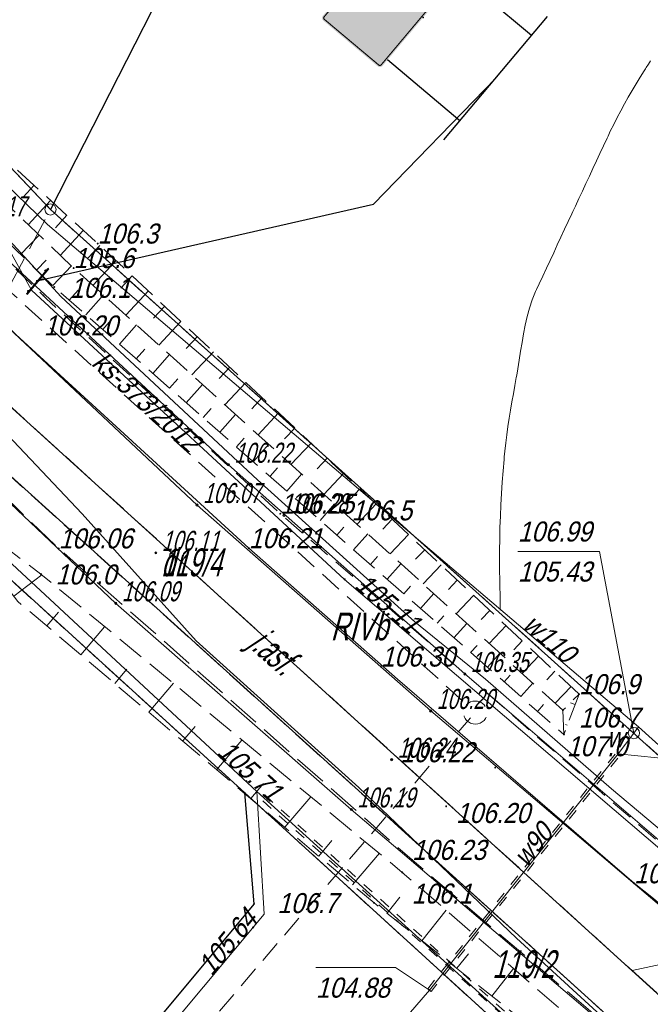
# Model space of a CAD drawing. Extents: x 6530721 to 6531385, y 5978377 to 5979143.
# Tile 10 of 146: x 6531103 to 6531131, y 5978592 to 5978636. Entities that reach past the tile are written whole.
import ezdxf

# ---------------------------------------------------------------- set-up
doc = ezdxf.new("R2010")
doc.units = 0
for name, pattern in [('AB_rokocin 2014-08-13 AC2004$0$0.5_0.5', [1, 0.5, -0.5]), ('AB_rokocin 2014-08-13 AC2004$0$1.0_0.5', [1.5, 1, -0.5]), ('AB_rokocin 2014-08-13 AC2004$0$1.5_0.5', [2, 1.5, -0.5]), ('AB_rokocin 2014-08-13 AC2004$0$823-500', [1.75, 1.25, -0.5]), ('AB_rokocin 2014-08-13 AC2004$0$l217_500', [2, 1.5, -0.5]), ('AB_rokocin 2014-08-13 AC2004$0$l219_500', [0]), ('AB_rokocin 2014-08-13 AC2004$0$mz1.0_0.5', [1.5, 1, -0.5])]:
    doc.linetypes.add(name, pattern=pattern)
for name, color, linetype, lineweight in [('AB-wymiarowa', 7, 'Continuous', 30), ('AB_rokocin 2014-08-13 AC2004$0$202-Punkt graniczny stabilizowany trwale', 7, 'Continuous', 18), ('AB_rokocin 2014-08-13 AC2004$0$203-Punkt załamania granicy działki nie stabilizowany', 7, 'Continuous', 18), ('AB_rokocin 2014-08-13 AC2004$0$209-Opis konturu klasyfikacyjnego', 7, 'Continuous', 18), ('AB_rokocin 2014-08-13 AC2004$0$211-Nr działki', 7, 'Continuous', 18), ('AB_rokocin 2014-08-13 AC2004$0$217-Granica konturu klasyfikcyjnego', 7, 'Continuous', 18), ('AB_rokocin 2014-08-13 AC2004$0$219-Linia granicy', 7, 'Continuous', 18), ('AB_rokocin 2014-08-13 AC2004$0$432-Jezdnia', 7, 'Continuous', 18), ('AB_rokocin 2014-08-13 AC2004$0$621-Punkt rzędnej przewodu-SWPOD', 7, 'Continuous', 18), ('AB_rokocin 2014-08-13 AC2004$0$621-Punkt rzędnej przewodu-SWPOD-Atr2', 7, 'Continuous', 18), ('AB_rokocin 2014-08-13 AC2004$0$621-Punkt rzędnej przewodu-SWPOD-Atr3', 7, 'Continuous', 18), ('AB_rokocin 2014-08-13 AC2004$0$623-Punkt rzędnej przewodu-SGPOD', 7, 'Continuous', 18), ('AB_rokocin 2014-08-13 AC2004$0$623-Punkt rzędnej przewodu-SGPOD-Atr2', 7, 'Continuous', 18), ('AB_rokocin 2014-08-13 AC2004$0$625-Punkt rzędnej przewodu-SEPOD', 7, 'Continuous', 18), ('AB_rokocin 2014-08-13 AC2004$0$625-Punkt rzędnej przewodu-SEPOD-Atr2', 7, 'Continuous', 18), ('AB_rokocin 2014-08-13 AC2004$0$811-Warstwica ciągła linia', 7, 'Continuous', 18), ('AB_rokocin 2014-08-13 AC2004$0$820-Skarpa nieumocniona', 7, 'Continuous', 18), ('AB_rokocin 2014-08-13 AC2004$0$823-Szczyt skarpy nieumocninej', 7, 'Continuous', 18), ('AB_rokocin 2014-08-13 AC2004$0$824-Podnóże skarpy nieumocninej', 7, 'Continuous', 18), ('AB_rokocin 2014-08-13 AC2004$0$chodnik (powierzchnia)', 7, 'Continuous', 18), ('AB_rokocin 2014-08-13 AC2004$0$krawężnik (linia)', 7, 'Continuous', 18), ('AB_rokocin 2014-08-13 AC2004$0$kółeczka', 1, 'Continuous', 18), ('AB_rokocin 2014-08-13 AC2004$0$przepust (powierzchnia)', 7, 'Continuous', 18), ('AB_rokocin 2014-08-13 AC2004$0$przewód elektroenergetyczny (linia)-SEPOD', 7, 'Continuous', 18), ('AB_rokocin 2014-08-13 AC2004$0$przewód gazowy (linia)-SG', 7, 'Continuous', 18), ('AB_rokocin 2014-08-13 AC2004$0$przewód kanalizacyjny - projektowany (linia)-SK', 7, 'Continuous', 18), ('AB_rokocin 2014-08-13 AC2004$0$przewód kanalizacyjny - projektowany (linia)-SK-Atr1', 7, 'Continuous', 18), ('AB_rokocin 2014-08-13 AC2004$0$przewód telekomunikacyjny (linia)-STPOD', 7, 'Continuous', 18), ('AB_rokocin 2014-08-13 AC2004$0$przewód wodociągowy (linia)-SW', 7, 'Continuous', 18), ('AB_rokocin 2014-08-13 AC2004$0$przewód wodociągowy (linia)-SW-Atr1', 7, 'Continuous', 18), ('AB_rokocin 2014-08-13 AC2004$0$punkt wysokościowy naturalny', 7, 'Continuous', 18), ('AB_rokocin 2014-08-13 AC2004$0$punkt wysokościowy naturalny-Atr2', 7, 'Continuous', 18), ('AB_rokocin 2014-08-13 AC2004$0$punkt wysokościowy sztuczny', 7, 'Continuous', 18), ('AB_rokocin 2014-08-13 AC2004$0$punkt wysokościowy sztuczny-Atr2', 7, 'Continuous', 18), ('AB_rokocin 2014-08-13 AC2004$0$wysokosci_asfalt', 7, 'Continuous', 18), ('AB_rokocin 2014-08-13 AC2004$0$właz (punkt)-SW', 7, 'Continuous', 18), ('AB_rokocin 2014-08-13 AC2004$0$właz (punkt)-SW-Atr17', 7, 'Continuous', 18), ('AB_rokocin 2014-08-13 AC2004$0$właz (punkt)-SW-Atr2', 7, 'Continuous', 18), ('AB_rokocin 2014-08-13 AC2004$0$właz (punkt)-SW-Atr3', 7, 'Continuous', 18)]:
    doc.layers.add(name, color=color, linetype=linetype, lineweight=lineweight)
for name, color, linetype in [('gaPionowe', 7, 'Continuous'), ('zzz.ga.oz_pion_def', 7, 'Continuous'), ('zzz.gaVSDodTekst', 7, 'Continuous'), ('zzz.gaVSDomyslna', 7, 'Continuous'), ('zzz.gaVSNazwa', 7, 'Continuous'), ('zzz.gaVSStan', 7, 'Continuous'), ('zzz.gaVSWielkość', 7, 'Continuous')]:
    doc.layers.add(name, color=color, linetype=linetype)
doc.styles.add('AB_rokocin 2014-08-13 AC2004$0$Standard', font='txt')
doc.styles.add('GA4-ATR-TEXT', font='arial.ttf', dxfattribs={"width": 0.9})
doc.styles.get("Standard").update_dxf_attribs({"font": 'simplex.shx', "width": 0.75, "height": 1.25})
doc.dimstyles.new('GA4-LEADER', dxfattribs={"dimtxt": 1, "dimasz": 1, "dimexe": 1, "dimexo": 1, "dimgap": 1, "dimtad": 1, "dimtxsty": 'Standard', "dimcen": 1, "dimadec": 0, "dimazin": 0, "dimtfac": 1, "dimtmove": 0, "dimatfit": 3, "dimfxl": 1, "dimarcsym": 0})

# ---------------------------------------------------------------- blocks, each defined once
blk = doc.blocks.new('gaVSPos')
blk.add_point((0, 0))
blk = doc.blocks.new('gaVSTVcolumn3')
at = {"color": 0, "linetype": 'ByBlock', "lineweight": -2}
for p, q in [((-750, -30), (750, -30)), ((-750, -60), (-750, -30)), ((-750, -60), (750, -60)), ((750, -60), (750, -30))]:
    blk.add_line(p, q, dxfattribs=at)
for centre in [(-600, 0), (600, 0)]:
    blk.add_circle(centre, 30, dxfattribs=at)
blk = doc.blocks.new('gaVScolumn3')
at = {"color": 0, "linetype": 'ByBlock', "lineweight": -2}
for p, q in [((-500, 0), (-500, 850)), ((500, 0), (500, 850)), ((-724.7, 0), (724.7, 0))]:
    blk.add_line(p, q, dxfattribs=at)
blk.add_point((0, 850), dxfattribs=at)
blk = doc.blocks.new('z.ga4.D-42_0')
at = {"layer": 'zzz.ga.oz_pion_def'}
blk.add_hatch(color=0, dxfattribs=at).paths.add_polyline_path([(600, 670, 0.414214), (570, 700), (-570, 700, 0.414214), (-600, 670), (-600, 30, 0.414214), (-570, 0), (570, 0, 0.414214), (600, 30)])
blk = doc.blocks.new('z.ga4.D-42_1')
at = {"layer": 'zzz.ga.oz_pion_def', "color": 0, "const_width": 10}
blk.add_lwpolyline([(585, 30, -0.414214), (570, 15), (-570, 15, -0.414214), (-585, 30), (-585, 670, -0.414214), (-570, 685), (570, 685, -0.414214), (585, 670)], format="xyb", close=True, dxfattribs=at)
blk = doc.blocks.new('z.ga4.D-42_2')
at = {"layer": 'zzz.ga.oz_pion_def'}
blk.add_hatch(color=0, dxfattribs=at).paths.add_polyline_path([(168, 128), (120, 176), (40, 176), (40, 192), (-40, 192), (-40, 176), (-120, 176), (-168, 128), (-168, 112), (-200, 112), (-200, 144), (-264, 400), (-328, 144), (-328, 112), (-360, 112), (-360, 160), (-440, 192), (-520, 160), (-520, 0), (520, 0), (520, 272), (456, 288), (392, 272), (392, 112), (360, 112), (360, 160), (280, 208), (200, 160), (200, 112), (168, 112)])
blk = doc.blocks.new('D-42-59125542975-vs')
at = {"layer": 'zzz.gaVSDomyslna', "color": 7, "lineweight": 0, "true_color": 0xffffff}
blk.add_blockref('z.ga4.D-42_0', (0, 0), dxfattribs=at)
at = {"layer": 'zzz.gaVSDomyslna', "color": 18, "lineweight": 0, "true_color": 0x000000}
for name, p in [('z.ga4.D-42_1', (0, 0)), ('z.ga4.D-42_2', (0, 80))]:
    blk.add_blockref(name, p, dxfattribs=at)
at = {"layer": 'zzz.gaVSDodTekst', "style": 'GA4-ATR-TEXT', "flags": 1}
blk.add_attdef('AddText', (0, 0), '', height=1, dxfattribs=at)
at = {"layer": 'zzz.gaVSDomyslna', "style": 'GA4-ATR-TEXT', "flags": 1}
for tag in ['Width', 'Position', 'Height', 'Route']:
    blk.add_attdef(tag, (0, 0), '', height=1, dxfattribs=at)
at = {"layer": 'zzz.gaVSNazwa', "style": 'GA4-ATR-TEXT'}
blk.add_attdef('Name', (700, 425), '', height=150, dxfattribs=at)
at = {"layer": 'zzz.gaVSStan', "style": 'GA4-ATR-TEXT'}
blk.add_attdef('State', (700, 170), '', height=150, dxfattribs=at)
at = {"layer": 'zzz.gaVSWielkość', "style": 'GA4-ATR-TEXT', "flags": 1}
blk.add_attdef('Size', (0, 0), '', height=1, dxfattribs=at)
blk = doc.blocks.new('AB_rokocin 2014-08-13 AC2004$0$WSP')
at = {"layer": 'AB_rokocin 2014-08-13 AC2004$0$kółeczka', "color": 0, "linetype": 'Continuous'}
blk.add_circle((0, 0), 0.1, dxfattribs=at)
blk = doc.blocks.new('AB_rokocin 2014-08-13 AC2004$0$PW01')
at = {"linetype": 'Continuous', "lineweight": 13}
h = blk.add_hatch(color=0, dxfattribs=at)
edge = h.paths.add_edge_path()
edge.add_arc((0, 0), 0.045, 0, 360)
blk = doc.blocks.new('AB_rokocin 2014-08-13 AC2004$0$PW02')
at = {"linetype": 'Continuous', "lineweight": 13}
h = blk.add_hatch(color=0, dxfattribs=at)
edge = h.paths.add_edge_path()
edge.add_arc((0, 0), 0.045, 0, 360)
blk = doc.blocks.new('AB_rokocin 2014-08-13 AC2004$0$621')
at = {"linetype": 'Continuous', "lineweight": 0}
h = blk.add_hatch(color=0, dxfattribs=at)
edge = h.paths.add_edge_path()
edge.add_arc((0, 0), 0.05, 0, 360)
blk = doc.blocks.new('AB_rokocin 2014-08-13 AC2004$0$US22')
at = {"color": 0, "linetype": 'Continuous', "lineweight": 13}
blk.add_circle((0, 0), 0.25, dxfattribs=at)
blk = doc.blocks.new('AB_rokocin 2014-08-13 AC2004$0$202')
at = {"color": 0, "linetype": 'Continuous', "lineweight": 0}
blk.add_circle((0, 0), 0.25, dxfattribs=at)
blk = doc.blocks.new('AB_rokocin 2014-08-13 AC2004$0$203')
at = {"linetype": 'Continuous', "lineweight": 0}
h = blk.add_hatch(color=0, dxfattribs=at)
edge = h.paths.add_edge_path()
edge.add_arc((0, 0), 0.045, 0, 360)
blk = doc.blocks.new('AB_rokocin 2014-08-13 AC2004')
at = {"layer": 'AB_rokocin 2014-08-13 AC2004$0$217-Granica konturu klasyfikcyjnego', "color": 3, "linetype": 'AB_rokocin 2014-08-13 AC2004$0$l217_500', "lineweight": 18, "flags": 128}
for points in [[(6531104.33, 5978627.25), (6531121.01, 5978659.99)], [(6531104.33, 5978627.25), (6531121.01, 5978659.99)], [(6531080.82, 5978652.12), (6531104.33, 5978627.25)], [(6531080.82, 5978652.12), (6531104.33, 5978627.25)], [(6531100.57, 5978620.18), (6531104.33, 5978627.25)], [(6531104.33, 5978627.25), (6531132.55, 5978601.89)], [(6531104.33, 5978627.25), (6531132.55, 5978601.89)], [(6531100.57, 5978620.18), (6531130.45, 5978593.05)], [(6531097.53, 5978619.79), (6531143.17, 5978578.52)], [(6531097.53, 5978619.79), (6531143.17, 5978578.52)], [(6531093.49, 5978618.87), (6531113.06, 5978601.03)], [(6531093.49, 5978618.87), (6531113.06, 5978601.03)], [(6531113.06, 5978601.03), (6531125.42, 5978589.76)], [(6531113.06, 5978601.03), (6531125.42, 5978589.76)], [(6531130.45, 5978593.05), (6531139.51, 5978595.03)], [(6531130.45, 5978593.05), (6531144.51, 5978580.28)]]:
    blk.add_lwpolyline(points, dxfattribs=at)
at = {"layer": 'AB_rokocin 2014-08-13 AC2004$0$219-Linia granicy', "color": 92, "linetype": 'AB_rokocin 2014-08-13 AC2004$0$l219_500', "lineweight": 30, "flags": 128}
for points in [[(6531121.01, 5978659.99), (6531104.33, 5978627.25)], [(6531121.01, 5978659.99), (6531104.33, 5978627.25)], [(6531104.33, 5978627.25), (6531080.82, 5978652.12)], [(6531104.33, 5978627.25), (6531080.82, 5978652.12)], [(6531144.51, 5978580.28), (6531075.42, 5978643.01)], [(6531132.55, 5978601.89), (6531104.33, 5978627.25)], [(6531132.55, 5978601.89), (6531104.33, 5978627.25)], [(6531143.17, 5978578.52), (6531097.53, 5978619.79)], [(6531143.17, 5978578.52), (6531097.53, 5978619.79)], [(6531113.06, 5978601.03), (6531093.49, 5978618.87)], [(6531113.06, 5978601.03), (6531093.49, 5978618.87)], [(6531125.42, 5978589.76), (6531113.06, 5978601.03)], [(6531125.42, 5978589.76), (6531113.06, 5978601.03)], [(6531113.47, 5978596.04), (6531113.06, 5978601.03)], [(6531113.47, 5978596.04), (6531085.29, 5978562.23)]]:
    blk.add_lwpolyline(points, dxfattribs=at)
at = {"layer": 'AB_rokocin 2014-08-13 AC2004$0$621-Punkt rzędnej przewodu-SWPOD-Atr2', "color": 5, "linetype": 'ByBlock', "flags": 128}
for points in [[(6531129.83, 5978602.79), (6531135.13, 5978602.25), (6531138.71, 5978602.25)], [(6531121.35, 5978592.17), (6531119.83, 5978593.18), (6531116.25, 5978593.18)]]:
    blk.add_lwpolyline(points, dxfattribs=at)
at = {"layer": 'AB_rokocin 2014-08-13 AC2004$0$811-Warstwica ciągła linia', "color": 32, "linetype": 'Continuous', "lineweight": 13, "flags": 128}
blk.add_lwpolyline([(6531131.28, 5978633.933), (6531131.183, 5978633.785), (6531131.086, 5978633.637), (6531131.05, 5978633.58), (6531130.991, 5978633.488), (6531130.807, 5978633.193), (6531130.627, 5978632.897), (6531130.449, 5978632.598), (6531130.276, 5978632.298), (6531130.107, 5978631.996), (6531129.941, 5978631.691), (6531129.78, 5978631.385), (6531129.624, 5978631.076), (6531129.471, 5978630.765), (6531129.37, 5978630.55), (6531129.324, 5978630.451), (6531129.166, 5978630.112), (6531129.008, 5978629.773), (6531128.85, 5978629.434), (6531128.692, 5978629.095), (6531128.534, 5978628.756), (6531128.376, 5978628.417), (6531128.218, 5978628.078), (6531128.06, 5978627.739), (6531127.902, 5978627.4), (6531127.79, 5978627.16), (6531127.744, 5978627.061), (6531127.581, 5978626.711), (6531127.418, 5978626.361), (6531127.255, 5978626.011), (6531127.092, 5978625.661), (6531126.928, 5978625.311), (6531126.765, 5978624.961), (6531126.602, 5978624.611), (6531126.44, 5978624.261), (6531126.277, 5978623.911), (6531126.16, 5978623.66), (6531126.115, 5978623.561), (6531125.968, 5978623.195), (6531125.845, 5978622.822), (6531125.74, 5978622.442), (6531125.651, 5978622.056), (6531125.574, 5978621.666), (6531125.506, 5978621.274), (6531125.443, 5978620.88), (6531125.382, 5978620.486), (6531125.319, 5978620.093), (6531125.27, 5978619.81), (6531125.251, 5978619.702), (6531125.185, 5978619.335), (6531125.119, 5978618.969), (6531125.054, 5978618.602), (6531124.992, 5978618.235), (6531124.932, 5978617.868), (6531124.875, 5978617.5), (6531124.823, 5978617.132), (6531124.776, 5978616.763), (6531124.735, 5978616.392), (6531124.71, 5978616.13), (6531124.7, 5978616.021), (6531124.658, 5978615.51), (6531124.62, 5978614.999), (6531124.587, 5978614.489), (6531124.558, 5978613.978), (6531124.535, 5978613.467), (6531124.517, 5978612.956), (6531124.504, 5978612.445), (6531124.497, 5978611.933), (6531124.496, 5978611.422), (6531124.5, 5978611.02), (6531124.502, 5978610.911), (6531124.504, 5978610.734), (6531124.508, 5978610.557), (6531124.511, 5978610.38), (6531124.514, 5978610.203), (6531124.518, 5978610.026), (6531124.521, 5978609.849), (6531124.524, 5978609.672), (6531124.527, 5978609.495), (6531124.529, 5978609.318), (6531124.53, 5978609.25)], dxfattribs=at)
at = {"layer": 'AB_rokocin 2014-08-13 AC2004$0$820-Skarpa nieumocniona', "color": 252, "linetype": 'Continuous', "lineweight": 18}
for p, q in [((6531103.59, 5978628.34), (6531103.1, 5978627.8)), ((6531104.33, 5978627.66), (6531103.33, 5978626.57)), ((6531105.07, 5978626.99), (6531104.56, 5978626.43)), ((6531102.99, 5978625.23), (6531103.82, 5978626.1)), ((6531105.8, 5978626.31), (6531104.77, 5978625.19)), ((6531106.54, 5978625.64), (6531106.01, 5978625.07)), ((6531103.71, 5978624.54), (6531104.13, 5978624.97)), ((6531104.43, 5978623.84), (6531105.27, 5978624.72)), ((6531107.27, 5978624.95), (6531106.23, 5978623.84)), ((6531108, 5978624.27), (6531107.49, 5978623.72)), ((6531105.17, 5978623.18), (6531105.57, 5978623.63)), ((6531105.92, 5978622.52), (6531106.71, 5978623.41)), ((6531108.73, 5978623.59), (6531107.71, 5978622.5)), ((6531109.46, 5978622.9), (6531108.96, 5978622.37)), ((6531106.68, 5978621.86), (6531107.06, 5978622.3)), ((6531107.43, 5978621.2), (6531108.19, 5978622.07)), ((6531110.19, 5978622.22), (6531109.2, 5978621.16)), ((6531110.92, 5978621.53), (6531110.43, 5978621.01)), ((6531108.18, 5978620.54), (6531108.56, 5978620.97)), ((6531108.93, 5978619.88), (6531109.68, 5978620.73)), ((6531111.65, 5978620.85), (6531110.68, 5978619.82)), ((6531112.38, 5978620.17), (6531111.9, 5978619.66)), ((6531109.68, 5978619.22), (6531110.05, 5978619.64)), ((6531110.43, 5978618.56), (6531111.16, 5978619.38)), ((6531113.11, 5978619.48), (6531112.16, 5978618.48)), ((6531113.84, 5978618.8), (6531113.37, 5978618.3)), ((6531111.18, 5978617.9), (6531111.54, 5978618.31)), ((6531111.93, 5978617.24), (6531112.64, 5978618.04)), ((6531114.57, 5978618.12), (6531113.65, 5978617.13)), ((6531115.3, 5978617.43), (6531114.84, 5978616.95)), ((6531112.69, 5978616.58), (6531113.03, 5978616.98)), ((6531113.44, 5978615.92), (6531114.13, 5978616.7)), ((6531116.03, 5978616.75), (6531115.13, 5978615.79)), ((6531116.76, 5978616.07), (6531116.31, 5978615.59)), ((6531114.19, 5978615.26), (6531114.53, 5978615.64)), ((6531114.94, 5978614.6), (6531115.61, 5978615.36)), ((6531117.49, 5978615.38), (6531116.61, 5978614.45)), ((6531118.22, 5978614.7), (6531117.79, 5978614.24)), ((6531115.69, 5978613.94), (6531116.02, 5978614.31)), ((6531116.44, 5978613.28), (6531117.09, 5978614.02)), ((6531118.95, 5978614.02), (6531118.1, 5978613.11)), ((6531119.68, 5978613.33), (6531119.26, 5978612.88)), ((6531117.19, 5978612.62), (6531117.51, 5978612.98)), ((6531117.94, 5978611.96), (6531118.58, 5978612.68)), ((6531120.41, 5978612.65), (6531119.58, 5978611.77)), ((6531121.14, 5978611.96), (6531120.73, 5978611.53)), ((6531118.7, 5978611.3), (6531119.01, 5978611.65)), ((6531119.45, 5978610.64), (6531120.06, 5978611.33)), ((6531121.87, 5978611.28), (6531121.07, 5978610.43)), ((6531102.68, 5978609.87), (6531103.94, 5978610.84)), ((6531122.6, 5978610.6), (6531122.2, 5978610.18)), ((6531120.2, 5978609.98), (6531120.5, 5978610.32)), ((6531120.95, 5978609.32), (6531121.54, 5978609.99)), ((6531123.33, 5978609.91), (6531122.55, 5978609.08)), ((6531104.16, 5978608.54), (6531104.69, 5978609.16)), ((6531124.06, 5978609.23), (6531123.67, 5978608.82)), ((6531121.7, 5978608.66), (6531121.99, 5978608.99)), ((6531122.45, 5978608), (6531123.03, 5978608.65)), ((6531105.7, 5978607.24), (6531106.76, 5978608.5)), ((6531124.79, 5978608.55), (6531124.03, 5978607.74)), ((6531125.52, 5978607.86), (6531125.14, 5978607.47)), ((6531123.2, 5978607.34), (6531123.49, 5978607.66)), ((6531123.95, 5978606.68), (6531124.51, 5978607.31)), ((6531126.25, 5978607.18), (6531125.52, 5978606.4)), ((6531107.22, 5978605.95), (6531107.76, 5978606.59)), ((6531126.98, 5978606.5), (6531126.62, 5978606.11)), ((6531124.71, 5978606.02), (6531124.98, 5978606.33)), ((6531108.75, 5978604.66), (6531109.85, 5978605.96)), ((6531125.46, 5978605.36), (6531125.99, 5978605.97)), ((6531127.71, 5978605.81), (6531127, 5978605.06)), ((6531126.21, 5978604.7), (6531126.47, 5978605)), ((6531127.89, 5978605), (6531127.68, 5978605.08)), ((6531110.27, 5978603.37), (6531110.83, 5978604.02)), ((6531127.54, 5978604.07), (6531127.46, 5978604.1)), ((6531111.79, 5978602.07), (6531112.93, 5978603.41)), ((6531113.33, 5978600.78), (6531113.9, 5978601.46)), ((6531114.85, 5978599.49), (6531116.02, 5978600.86)), ((6531116.38, 5978598.19), (6531116.97, 5978598.9)), ((6531117.9, 5978596.9), (6531119.1, 5978598.32)), ((6531119.45, 5978595.63), (6531120.02, 5978596.35)), ((6531121.01, 5978594.39), (6531122.1, 5978595.76)), ((6531122.58, 5978593.15), (6531123.1, 5978593.8)), ((6531124.15, 5978591.9), (6531125.13, 5978593.14))]:
    blk.add_line(p, q, dxfattribs=at)
at = {"layer": 'AB_rokocin 2014-08-13 AC2004$0$823-Szczyt skarpy nieumocninej', "color": 252, "linetype": 'AB_rokocin 2014-08-13 AC2004$0$823-500', "lineweight": 18, "flags": 128}
for points in [[(6531128.07, 5978605.47), (6531106.45, 5978625.72), (6531091.73, 5978639.21), (6531081.11, 5978650.22)], [(6531080.39, 5978648.56), (6531090.16, 5978637.63), (6531104.5, 5978623.77), (6531127.39, 5978603.66)], [(6531143.91, 5978576.6), (6531135.92, 5978582.6), (6531118.86, 5978596.09), (6531102.86, 5978609.64), (6531099.18, 5978614.43)], [(6531128.07, 5978605.47), (6531127.39, 5978603.66)]]:
    blk.add_lwpolyline(points, dxfattribs=at)
at = {"layer": 'AB_rokocin 2014-08-13 AC2004$0$824-Podnóże skarpy nieumocninej', "color": 252, "linetype": 'AB_rokocin 2014-08-13 AC2004$0$823-500', "lineweight": 18, "flags": 128}
for points in [[(6531127.34, 5978604.75), (6531105.37, 5978624.62), (6531090.88, 5978638.46), (6531081.04, 5978648.86)], [(6531099.18, 5978614.43), (6531103.9, 5978610.87), (6531120.13, 5978597.46), (6531136.64, 5978583.18), (6531143.91, 5978576.6)], [(6531127.39, 5978603.66), (6531127.34, 5978604.75), (6531128.07, 5978605.47)]]:
    blk.add_lwpolyline(points, dxfattribs=at)
at = {"layer": 'AB_rokocin 2014-08-13 AC2004$0$chodnik (powierzchnia)', "color": 252, "linetype": 'AB_rokocin 2014-08-13 AC2004$0$mz1.0_0.5', "lineweight": 18, "flags": 128}
blk.add_lwpolyline([(6531078.56, 5978652.87), (6531080.03, 5978651.32), (6531079.35, 5978650.62), (6531078.98, 5978649.73), (6531078.97, 5978648.77), (6531079.2, 5978648.33), (6531084.58, 5978642.57), (6531089.26, 5978637.76), (6531093.49, 5978633.54), (6531104.14, 5978623.25), (6531114.65, 5978613.58), (6531131.89, 5978598.61), (6531167.55, 5978568.83), (6531190.13, 5978549.94), (6531226.32, 5978519.67), (6531264.14, 5978487.87), (6531301.61, 5978456.61), (6531304.45, 5978454.226)], dxfattribs=at)
at = {"layer": 'AB_rokocin 2014-08-13 AC2004$0$krawężnik (linia)', "color": 252, "linetype": 'AB_rokocin 2014-08-13 AC2004$0$1.5_0.5', "lineweight": 18, "flags": 128}
blk.add_lwpolyline([(6531298.927, 5978448.648), (6531287.37, 5978458.4), (6531270.37, 5978472.52), (6531253.02, 5978487.1), (6531235.13, 5978502.07), (6531218, 5978516.55), (6531200.82, 5978530.83), (6531185.47, 5978543.6), (6531169.49, 5978556.94), (6531153.58, 5978570.32), (6531137.12, 5978583.98), (6531120.57, 5978598.02), (6531104.7, 5978612.02), (6531087.1, 5978628.88), (6531072.14, 5978644.66), (6531057.88, 5978660.99), (6531044.81, 5978677.43), (6531031.41, 5978696.08), (6531019.33, 5978713.34), (6531007.09, 5978730.85), (6530994.02, 5978749.9), (6530984.23, 5978764.08), (6530979.36, 5978771.32), (6530967.75, 5978788.45), (6530955.81, 5978806), (6530943.89, 5978823.43), (6530932.03, 5978840.69), (6530923.54, 5978853.19), (6530919.06, 5978859.93)], dxfattribs=at)
at = {"layer": 'AB_rokocin 2014-08-13 AC2004$0$krawężnik (linia)', "color": 252, "linetype": 'Continuous', "lineweight": 18, "flags": 128}
blk.add_lwpolyline([(6531302.987, 5978452.749), (6531300.36, 5978454.96), (6531262.91, 5978486.17), (6531225.01, 5978518.01), (6531188.79, 5978548.3), (6531166.12, 5978567.3), (6531135.89, 5978592.52), (6531135.16, 5978593.14), (6531131.33, 5978596.34), (6531130.54, 5978596.97), (6531119.92, 5978606.14), (6531113.24, 5978612.03), (6531102.77, 5978621.64), (6531092.05, 5978632.03), (6531091.33, 5978632.74), (6531088.51, 5978635.56), (6531087.79, 5978636.29), (6531083.04, 5978641.13), (6531077.78, 5978646.66)], dxfattribs=at)
at = {"layer": 'AB_rokocin 2014-08-13 AC2004$0$kółeczka', "color": 7, "linetype": 'ByBlock'}
for p in [(6531112.318, 5978615.779, 106.221), (6531112.318, 5978615.779, 106.221), (6531112.318, 5978615.779, 106.221), (6531110.911, 5978613.968, 106.074), (6531110.911, 5978613.968, 106.074), (6531110.911, 5978613.968, 106.074), (6531114.821, 5978613.507, 106.278), (6531114.821, 5978613.507, 106.278), (6531114.821, 5978613.507, 106.278), (6531109.06, 5978611.821, 106.109), (6531109.06, 5978611.821, 106.109), (6531109.06, 5978611.821, 106.109), (6531107.265, 5978609.552, 106.091), (6531107.265, 5978609.552, 106.091), (6531107.265, 5978609.552, 106.091), (6531122.938, 5978606.378, 106.35), (6531122.938, 5978606.378, 106.35), (6531122.938, 5978606.378, 106.35), (6531121.409, 5978604.714, 106.203), (6531121.409, 5978604.714, 106.203), (6531121.409, 5978604.714, 106.203), (6531119.65, 5978602.522, 106.239), (6531119.65, 5978602.522, 106.239), (6531119.65, 5978602.522, 106.239), (6531117.839, 5978600.287, 106.189), (6531117.839, 5978600.287, 106.189), (6531117.839, 5978600.287, 106.189)]:
    blk.add_point(p, dxfattribs=at)
at = {"layer": 'AB_rokocin 2014-08-13 AC2004$0$kółeczka', "color": 1, "linetype": 'ByBlock'}
for p in [(6531112.318, 5978615.779, 106.221), (6531110.911, 5978613.968, 106.074), (6531114.821, 5978613.507, 106.278), (6531109.06, 5978611.821, 106.109), (6531107.265, 5978609.552, 106.091), (6531122.938, 5978606.378, 106.35), (6531121.409, 5978604.714, 106.203), (6531119.65, 5978602.522, 106.239), (6531117.839, 5978600.287, 106.189)]:
    blk.add_point(p, dxfattribs=at)
at = {"layer": 'AB_rokocin 2014-08-13 AC2004$0$przepust (powierzchnia)', "color": 7, "linetype": 'AB_rokocin 2014-08-13 AC2004$0$0.5_0.5', "lineweight": 18, "flags": 128}
blk.add_lwpolyline([(6531121.27, 5978592.22), (6531129.75, 5978602.86), (6531129.92, 5978602.73), (6531121.42, 5978592.11)], close=True, dxfattribs=at)
blk.add_lwpolyline([(6531113.95, 5978600.94), (6531125.63, 5978590.4), (6531125.48, 5978590.29), (6531113.83, 5978600.7)], dxfattribs=at)
at = {"layer": 'AB_rokocin 2014-08-13 AC2004$0$przewód elektroenergetyczny (linia)-SEPOD', "color": 1, "linetype": 'Continuous', "lineweight": 18, "flags": 128}
for points in [[(6531069.84, 5978641.41), (6531093.94, 5978619.36), (6531113.6, 5978601.1), (6531113.92, 5978595.59), (6531094.61, 5978572.45), (6531087.76, 5978563.98), (6531085.83, 5978561.65), (6531085.55, 5978561.94), (6531085.37, 5978562.07), (6531085.55, 5978561.94), (6531085.83, 5978561.65), (6531084.44, 5978560.05), (6531083.68, 5978559.01), (6531071.694, 5978544.972)], [(6531113.6, 5978601.1), (6531125.8, 5978590.04), (6531141.1, 5978576.19), (6531170.18, 5978553.37), (6531193.37, 5978534.25), (6531212.26, 5978517.97), (6531231.61, 5978502.15), (6531248.22, 5978488.45)]]:
    blk.add_lwpolyline(points, dxfattribs=at)
at = {"layer": 'AB_rokocin 2014-08-13 AC2004$0$przewód gazowy (linia)-SG', "color": 40, "linetype": 'Continuous', "lineweight": 18, "flags": 128}
blk.add_lwpolyline([(6531093.79, 5978637.27), (6531095.38, 5978634.13), (6531100.06, 5978629.81), (6531103.47, 5978623.62), (6531117.54, 5978610.63), (6531135.4, 5978595.36), (6531149.47, 5978583.67), (6531167.66, 5978568.12), (6531183.86, 5978554.89), (6531187.83, 5978553.07), (6531213.99, 5978531.6), (6531245.3, 5978504.99), (6531264.54, 5978488.89), (6531286.77, 5978470.53), (6531305.485, 5978455.272)], dxfattribs=at)
at = {"layer": 'AB_rokocin 2014-08-13 AC2004$0$przewód kanalizacyjny - projektowany (linia)-SK', "color": 32, "linetype": 'AB_rokocin 2014-08-13 AC2004$0$1.0_0.5', "lineweight": 18, "flags": 128}
for points in [[(6531099.86, 5978625.96), (6531123.18, 5978604.86)], [(6531083.63, 5978558.17), (6531123.2, 5978604.41)]]:
    blk.add_lwpolyline(points, dxfattribs=at)
blk.add_lwpolyline([(6531123.72, 5978604.22), (6531123.63, 5978604.16), (6531123.52, 5978604.13), (6531123.41, 5978604.12), (6531123.31, 5978604.13), (6531123.2, 5978604.16), (6531123.11, 5978604.22), (6531123.02, 5978604.29), (6531122.96, 5978604.38), (6531122.91, 5978604.47), (6531122.89, 5978604.58), (6531122.89, 5978604.69), (6531122.91, 5978604.8), (6531122.96, 5978604.9), (6531123.02, 5978604.99), (6531123.1, 5978605.06), (6531123.19, 5978605.12), (6531123.3, 5978605.15), (6531123.41, 5978605.16), (6531123.51, 5978605.15), (6531123.62, 5978605.12), (6531123.71, 5978605.06), (6531123.8, 5978604.99), (6531123.86, 5978604.9), (6531123.91, 5978604.81), (6531123.93, 5978604.7), (6531123.93, 5978604.59), (6531123.91, 5978604.48), (6531123.86, 5978604.38), (6531123.8, 5978604.29)], close=True, dxfattribs=at)
at = {"layer": 'AB_rokocin 2014-08-13 AC2004$0$przewód telekomunikacyjny (linia)-STPOD', "color": 30, "linetype": 'Continuous', "lineweight": 18, "flags": 128}
for points in [[(6531082.52, 5978638.44), (6531089.11, 5978631.46), (6531092.52, 5978627.63), (6531100.07, 5978619.58), (6531105.76, 5978613.57), (6531110.87, 5978607.86), (6531118.18, 5978601.27), (6531125.26, 5978594.51), (6531134.45, 5978586.07), (6531143.12, 5978578.32), (6531152.39, 5978570.14), (6531160.09, 5978563.47), (6531163.19, 5978561.26), (6531171.27, 5978554.94), (6531184.47, 5978544.62), (6531192.92, 5978537.63), (6531202.08, 5978530.18), (6531208.1, 5978525.24), (6531218.73, 5978516.82), (6531227.59, 5978509.64), (6531239.66, 5978499.7), (6531248.15, 5978492.58), (6531263.46, 5978480.14), (6531275.78, 5978470.01)], [(6531281.05, 5978478.28), (6531266.85, 5978490.18), (6531262.5, 5978493.94), (6531252.01, 5978502.25), (6531241.12, 5978510.89), (6531232.99, 5978517.38), (6531226.06, 5978522.96), (6531219.26, 5978529.27), (6531217.18, 5978527.21), (6531204.73, 5978537.6), (6531192.38, 5978548.21), (6531183.32, 5978556.29), (6531173.63, 5978564.29), (6531162.05, 5978574.03), (6531151.93, 5978582.36), (6531142.13, 5978590.63), (6531129.53, 5978601.21), (6531123.87, 5978606.14), (6531120.69, 5978608.72), (6531113.62, 5978615.1), (6531104.79, 5978623.34), (6531098.88, 5978629.78), (6531091.15, 5978638.32)]]:
    blk.add_lwpolyline(points, dxfattribs=at)
at = {"layer": 'AB_rokocin 2014-08-13 AC2004$0$przewód wodociągowy (linia)-SW', "color": 5, "linetype": 'Continuous', "lineweight": 18, "flags": 128}
for points in [[(6531070.33, 5978664.78), (6531075.11, 5978658.78), (6531080.05, 5978653.11), (6531087.32, 5978644.58), (6531094.25, 5978636.82), (6531098.23, 5978632.34), (6531104.19, 5978626.58), (6531130.74, 5978604), (6531165.56, 5978572.57), (6531176.54, 5978563.42), (6531186.27, 5978555.54), (6531193.99, 5978548.79), (6531206.74, 5978538.28), (6531219.82, 5978527.26), (6531231.72, 5978517.56), (6531241.8, 5978509.52), (6531255.66, 5978497.98), (6531263.81, 5978491.33), (6531278.51, 5978479.76), (6531291.08, 5978469.25), (6531300.85, 5978461.5), (6531306.835, 5978456.635)], [(6531130.53, 5978603.72), (6531130.74, 5978604)], [(6531121.35, 5978592.17), (6531129.83, 5978602.79), (6531130.53, 5978603.72)], [(6531121.35, 5978592.17), (6531100.64, 5978568.17)]]:
    blk.add_lwpolyline(points, dxfattribs=at)
at = {"layer": 'AB_rokocin 2014-08-13 AC2004$0$wysokosci_asfalt', "color": 252, "lineweight": 18, "flags": 128}
for points in [[(6531100.358, 5978626.856), (6531112.318, 5978615.779), (6531122.938, 5978606.378), (6531134.472, 5978596.5), (6531144.949, 5978587.748), (6531156.404, 5978578.181)], [(6531155.065, 5978576.309), (6531143.54, 5978586.005), (6531133.076, 5978594.803), (6531121.409, 5978604.714), (6531110.911, 5978613.968), (6531098.938, 5978625.208)], [(6531095.13, 5978621.062), (6531107.265, 5978609.552), (6531117.839, 5978600.287), (6531129.652, 5978590.229), (6531139.935, 5978581.464), (6531151.953, 5978571.679)]]:
    blk.add_lwpolyline(points, dxfattribs=at)
at = {"layer": 'AB_rokocin 2014-08-13 AC2004$0$właz (punkt)-SW-Atr2', "color": 5, "linetype": 'ByBlock', "flags": 128}
blk.add_lwpolyline([(6531130.53, 5978603.72), (6531128.99, 5978611.88), (6531125.32, 5978611.88)], dxfattribs=at)
at = {"layer": 'AB_rokocin 2014-08-13 AC2004$0$202-Punkt graniczny stabilizowany trwale', "color": 7, "linetype": 'Continuous', "lineweight": 18}
blk.add_blockref('AB_rokocin 2014-08-13 AC2004$0$202', (6531104.33, 5978627.25), dxfattribs=at)
at = {"layer": 'AB_rokocin 2014-08-13 AC2004$0$203-Punkt załamania granicy działki nie stabilizowany', "color": 7, "linetype": 'Continuous', "lineweight": 18, "rotation": 171.887}
for p in [(6531113.06, 5978601.03), (6531113.47, 5978596.04)]:
    blk.add_blockref('AB_rokocin 2014-08-13 AC2004$0$203', p, dxfattribs=at)
at = {"layer": 'AB_rokocin 2014-08-13 AC2004$0$621-Punkt rzędnej przewodu-SWPOD', "color": 5, "linetype": 'Continuous', "lineweight": 18}
for p in [(6531129.83, 5978602.79), (6531121.35, 5978592.17)]:
    blk.add_blockref('AB_rokocin 2014-08-13 AC2004$0$621', p, dxfattribs=at)
at = {"layer": 'AB_rokocin 2014-08-13 AC2004$0$623-Punkt rzędnej przewodu-SGPOD', "color": 52, "linetype": 'Continuous', "lineweight": 18}
blk.add_blockref('AB_rokocin 2014-08-13 AC2004$0$621', (6531117.54, 5978610.63), dxfattribs=at)
at = {"layer": 'AB_rokocin 2014-08-13 AC2004$0$625-Punkt rzędnej przewodu-SEPOD', "color": 1, "linetype": 'Continuous', "lineweight": 18}
for p in [(6531113.12, 5978601.56), (6531113.43, 5978594.99)]:
    blk.add_blockref('AB_rokocin 2014-08-13 AC2004$0$621', p, dxfattribs=at)
at = {"layer": 'AB_rokocin 2014-08-13 AC2004$0$kółeczka', "color": 252, "linetype": 'Continuous', "xscale": 0.5, "yscale": 0.5, "zscale": 0.5}
for p in [(6531112.318, 5978615.779), (6531110.911, 5978613.968), (6531114.821, 5978613.507), (6531109.06, 5978611.821), (6531107.265, 5978609.552), (6531122.938, 5978606.378), (6531121.409, 5978604.714), (6531119.65, 5978602.522), (6531117.839, 5978600.287)]:
    blk.add_blockref('AB_rokocin 2014-08-13 AC2004$0$WSP', p, dxfattribs=at)
at = {"layer": 'AB_rokocin 2014-08-13 AC2004$0$punkt wysokościowy naturalny', "color": 7, "linetype": 'Continuous', "lineweight": 13}
for p in [(6531106.45, 5978625.72), (6531105.37, 5978624.62), (6531104.5, 5978623.77), (6531116.26, 5978612.68), (6531103.9, 5978610.87), (6531128.07, 5978605.47), (6531127.34, 5978604.75), (6531127.39, 5978603.66), (6531120.13, 5978597.46), (6531118.86, 5978596.09)]:
    blk.add_blockref('AB_rokocin 2014-08-13 AC2004$0$PW01', p, dxfattribs=at)
at = {"layer": 'AB_rokocin 2014-08-13 AC2004$0$punkt wysokościowy sztuczny', "color": 7, "linetype": 'Continuous', "lineweight": 13}
for p in [(6531104.01, 5978623.39), (6531114.65, 5978613.58), (6531104.7, 5978612.02), (6531113.24, 5978612.03), (6531119.17, 5978606.71), (6531124.3, 5978602.17), (6531122.1, 5978600.43), (6531120.57, 5978598.02), (6531130.54, 5978596.97)]:
    blk.add_blockref('AB_rokocin 2014-08-13 AC2004$0$PW02', p, dxfattribs=at)
at = {"layer": 'AB_rokocin 2014-08-13 AC2004$0$właz (punkt)-SW', "color": 7, "linetype": 'Continuous', "lineweight": 18}
blk.add_blockref('AB_rokocin 2014-08-13 AC2004$0$US22', (6531130.53, 5978603.72), dxfattribs=at)
at = {"layer": 'AB_rokocin 2014-08-13 AC2004$0$209-Opis konturu klasyfikacyjnego', "color": 3, "linetype": 'Continuous', "lineweight": 20, "style": 'AB_rokocin 2014-08-13 AC2004$0$Standard', "oblique": 15}
for s, width, p in [('dr', 0.655, (6531109.3, 5978610.77)), ('RIVb', 0.689, (6531116.91, 5978607.89))]:
    blk.add_text(s, height=1.25, dxfattribs=dict(at, width=width)).set_placement(p)
at = {"layer": 'AB_rokocin 2014-08-13 AC2004$0$211-Nr działki', "color": 92, "linetype": 'Continuous', "lineweight": 30, "style": 'AB_rokocin 2014-08-13 AC2004$0$Standard', "oblique": 15}
for s, width, p in [('119/4', 0.648, (6531109.3, 5978610.77)), ('119/2', 0.664, (6531124.17, 5978592.71))]:
    blk.add_text(s, height=1.25, dxfattribs=dict(at, width=width)).set_placement(p)
at = {"layer": 'AB_rokocin 2014-08-13 AC2004$0$432-Jezdnia', "color": 7, "linetype": 'Continuous', "lineweight": 20, "style": 'AB_rokocin 2014-08-13 AC2004$0$Standard', "oblique": 15, "width": 0.6}
blk.add_text('j.asf.', height=1.25, rotation=318.596, dxfattribs=at).set_placement((6531113.15, 5978607.64))
at = {"layer": 'AB_rokocin 2014-08-13 AC2004$0$621-Punkt rzędnej przewodu-SWPOD-Atr3', "color": 5, "linetype": 'ByBlock', "lineweight": 20, "style": 'AB_rokocin 2014-08-13 AC2004$0$Standard', "oblique": 15, "width": 0.9}
blk.add_text('104.88', height=0.9, dxfattribs=at).set_placement((6531116.25, 5978591.83))
at = {"layer": 'AB_rokocin 2014-08-13 AC2004$0$623-Punkt rzędnej przewodu-SGPOD-Atr2', "color": 52, "linetype": 'ByBlock', "lineweight": 20, "style": 'AB_rokocin 2014-08-13 AC2004$0$Standard', "oblique": 15, "width": 0.9}
blk.add_text('105.11', height=0.9, rotation=319.47, dxfattribs=at).set_placement((6531117.94, 5978610.29))
at = {"layer": 'AB_rokocin 2014-08-13 AC2004$0$625-Punkt rzędnej przewodu-SEPOD-Atr2', "color": 1, "linetype": 'ByBlock', "lineweight": 20, "style": 'AB_rokocin 2014-08-13 AC2004$0$Standard', "oblique": 15, "width": 0.9}
for s, rotation, p in [('105.71', 317.916, (6531111.76, 5978602.81)), ('105.64', 50.156, (6531111.56, 5978592.76))]:
    blk.add_text(s, height=0.9, rotation=rotation, dxfattribs=at).set_placement(p)
at = {"layer": 'AB_rokocin 2014-08-13 AC2004$0$przewód kanalizacyjny - projektowany (linia)-SK-Atr1', "color": 34, "linetype": 'ByBlock', "lineweight": 20, "style": 'AB_rokocin 2014-08-13 AC2004$0$Standard', "oblique": 15, "width": 0.9}
blk.add_text('ks-373/2012', height=0.9, rotation=317.861, dxfattribs=at).set_placement((6531106.13, 5978620.28))
at = {"layer": 'AB_rokocin 2014-08-13 AC2004$0$przewód wodociągowy (linia)-SW-Atr1', "color": 5, "linetype": 'ByBlock', "lineweight": 20, "style": 'AB_rokocin 2014-08-13 AC2004$0$Standard', "oblique": 15, "width": 0.9}
for s, rotation, p in [('w110', 319.62, (6531125.47, 5978608.48)), ('w90', 51.393, (6531125.72, 5978597.64))]:
    blk.add_text(s, height=0.9, rotation=rotation, dxfattribs=at).set_placement(p)
at = {"layer": 'AB_rokocin 2014-08-13 AC2004$0$punkt wysokościowy naturalny-Atr2', "color": 252, "linetype": 'ByBlock', "lineweight": 20, "style": 'AB_rokocin 2014-08-13 AC2004$0$Standard', "oblique": 15, "width": 0.9}
for s, p in [('106.3', (6531106.45, 5978625.72)), ('105.6', (6531105.37, 5978624.62)), ('106.1', (6531105.21, 5978623.28)), ('106.5', (6531117.85, 5978613.28)), ('106.0', (6531104.56, 5978610.4)), ('106.9', (6531128.07, 5978605.47)), ('106.7', (6531128.06, 5978603.97)), ('107.0', (6531127.52, 5978602.68)), ('106.1', (6531120.55, 5978596.06)), ('106.7', (6531114.52, 5978595.63))]:
    blk.add_text(s, height=0.9, dxfattribs=at).set_placement(p)
at = {"layer": 'AB_rokocin 2014-08-13 AC2004$0$punkt wysokościowy sztuczny-Atr2', "color": 252, "linetype": 'ByBlock', "lineweight": 20, "style": 'AB_rokocin 2014-08-13 AC2004$0$Standard', "oblique": 15, "width": 0.9}
for s, p in [('106.20', (6531104.03, 5978621.59)), ('106.25', (6531114.65, 5978613.58)), ('106.06', (6531104.7, 5978612.02)), ('106.21', (6531113.24, 5978612.03)), ('106.30', (6531119.17, 5978606.71)), ('106.22', (6531120.04, 5978602.41)), ('106.20', (6531122.54, 5978599.68)), ('106.23', (6531120.57, 5978598.02)), ('106.36', (6531130.54, 5978596.97))]:
    blk.add_text(s, height=0.9, dxfattribs=at).set_placement(p)
at = {"layer": 'AB_rokocin 2014-08-13 AC2004$0$wysokosci_asfalt', "color": 252, "linetype": 'ByBlock', "lineweight": 20, "style": 'AB_rokocin 2014-08-13 AC2004$0$Standard', "oblique": 15, "width": 0.7}
for s, p in [('106.17', (6531100.628, 5978626.946)), ('106.22', (6531112.588, 5978615.869)), ('106.07', (6531111.181, 5978614.058)), ('106.28', (6531115.091, 5978613.597)), ('106.11', (6531109.33, 5978611.911)), ('106.09', (6531107.535, 5978609.642)), ('106.35', (6531123.208, 5978606.468)), ('106.20', (6531121.679, 5978604.804)), ('106.24', (6531119.92, 5978602.612)), ('106.19', (6531118.109, 5978600.377))]:
    blk.add_text(s, height=0.9, dxfattribs=at).set_placement(p)
at = {"layer": 'AB_rokocin 2014-08-13 AC2004$0$właz (punkt)-SW-Atr17', "color": 5, "linetype": 'ByBlock', "lineweight": 20, "style": 'AB_rokocin 2014-08-13 AC2004$0$Standard', "oblique": 15, "width": 0.9}
blk.add_text('w', height=0.9, dxfattribs=at).set_placement((6531129.31, 5978603.08))
at = {"layer": 'AB_rokocin 2014-08-13 AC2004$0$właz (punkt)-SW-Atr2', "color": 5, "linetype": 'ByBlock', "lineweight": 20, "style": 'AB_rokocin 2014-08-13 AC2004$0$Standard', "oblique": 15, "width": 0.9}
blk.add_text('106.99', height=0.9, dxfattribs=at).set_placement((6531125.32, 5978612.33))
at = {"layer": 'AB_rokocin 2014-08-13 AC2004$0$właz (punkt)-SW-Atr3', "color": 5, "linetype": 'ByBlock', "lineweight": 20, "style": 'AB_rokocin 2014-08-13 AC2004$0$Standard', "oblique": 15, "width": 0.9}
blk.add_text('105.43', height=0.9, dxfattribs=at).set_placement((6531125.32, 5978610.53))

msp = doc.modelspace()

# ---------------------------------------------------------------- block references
at = {"layer": 'AB-wymiarowa'}
msp.add_blockref('AB_rokocin 2014-08-13 AC2004', (0, 0), dxfattribs=at)

# ---------------------------------------------------------------- next in the draw order: block references
at = {"layer": 'gaPionowe', "xscale": 0.005, "yscale": 0.005, "zscale": 0.005, "rotation": 49.97079775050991}
msp.add_blockref('D-42-59125542975-vs', (6531121.072, 5978635.886), dxfattribs=at).add_auto_attribs({'Name': 'D-42', 'State': 'prj'})
at = {"layer": 'gaPionowe', "rotation": 49.97079775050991}
for name, p, xscale, yscale, zscale in [('gaVScolumn3', (6531124.326, 5978633.153), 0.005, 0.005, 0.005), ('gaVSTVcolumn3', (6531103.722, 5978624.048), 0.001, 0.001, 0.001)]:
    msp.add_blockref(name, p, dxfattribs=dict(at, xscale=xscale, yscale=yscale, zscale=zscale))
msp.add_blockref('gaVSPos', (6531103.722, 5978624.048), dxfattribs=at)

# ---------------------------------------------------------------- next in the draw order: leaders
at = {"layer": 'gaPionowe'}
msp.add_leader([(6531103.722, 5978624.048), (6531118.839, 5978627.484), (6531124.326, 5978633.153)], dimstyle='GA4-LEADER', override={"dimasz": 0.3}, dxfattribs=at)

doc.saveas('drawing.dxf')
